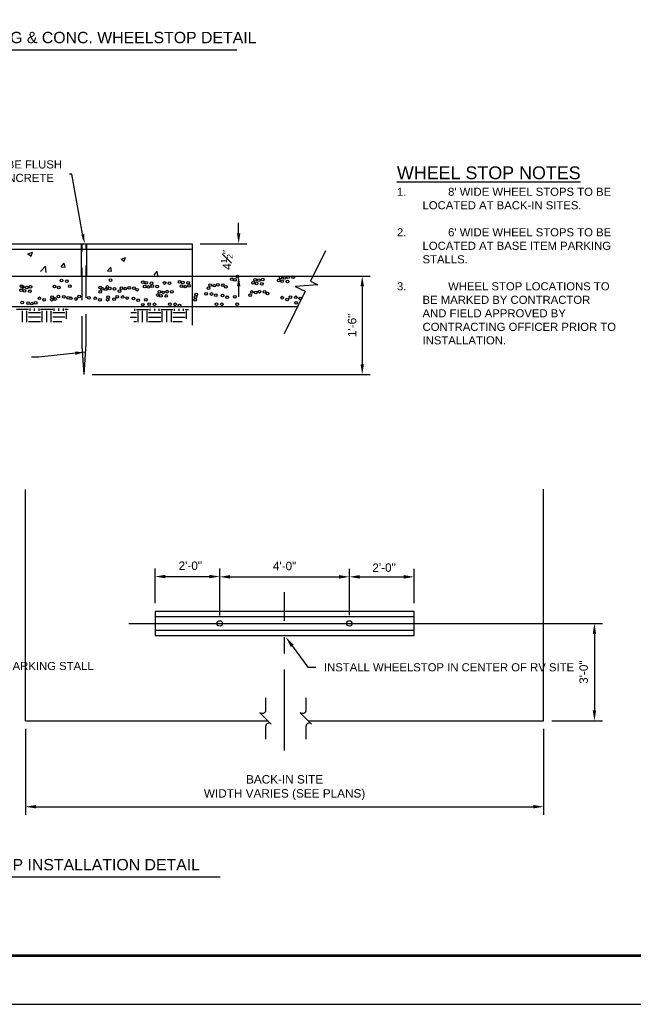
# Paper-space layout 'C6.0 DETAILS' of a CAD drawing. Header units: feet. Extents: x -24 to 101, y -3 to 30.
# Tile 5 of 29: x 28 to 38, y 0 to 15. Entities that reach past the tile are written whole.
import ezdxf
from ezdxf import colors
from ezdxf.entities.mleader import LeaderData, LeaderLine
from ezdxf.enums import TextEntityAlignment as Align
from ezdxf.math import Vec2, Vec3

# ---------------------------------------------------------------- set-up
doc = ezdxf.new("R2010")
doc.units = ezdxf.units.FT
doc.header["$MEASUREMENT"] = 0
doc.linetypes.add('CENTER', pattern=[2, 1.25, -0.25, 0.25, -0.25])
doc.linetypes.add('DASHED', pattern=[0.75, 0.5, -0.25])
for name, color, linetype in [('DASHED', 1, 'DASHED'), ('DIM', 2, 'Continuous'), ('G-BRDR', 7, 'Continuous'), ('G-BRDR-LINE-ST04', 64, 'Continuous'), ('G-BRDR-TEXT-ST01', 64, 'Continuous'), ('G-TEXT-ST02', 2, 'Continuous'), ('HATCH', 6, 'Continuous'), ('OBJECT', 4, 'Continuous'), ('PLATE', 7, 'Continuous'), ('TEXT', 7, 'Continuous'), ('Z-SYMS-GENL', 7, 'Continuous')]:
    doc.layers.add(name, color=color, linetype=linetype)
doc.styles.add('Arial Narrow Tlblk', font='ARIALN.TTF')
doc.styles.add('R-0', font='arial.ttf')
doc.styles.add('RomanS', font='arial.ttf')
doc.styles.get("Standard").update_dxf_attribs({"font": 'arial.ttf'})
doc.dimstyles.new('MS-12', dxfattribs={"dimscale": 12, "dimtxt": 0.13, "dimasz": 0.16, "dimexe": 0.125, "dimexo": 0.125, "dimgap": 0.09, "dimtad": 1, "dimdec": 1, "dimzin": 0, "dimdsep": 46, "dimlunit": 4, "dimtxsty": 'R-0', "dimcen": 0.09, "dimclrd": 2, "dimclre": 2, "dimclrt": 7, "dimadec": 0, "dimazin": 0, "dimtfac": 1, "dimtdec": 1, "dimtofl": 0, "dimtmove": 0, "dimatfit": 3, "dimfxl": 1, "dimtolj": 1, "dimtzin": 0, "dimarcsym": 0})
doc.dimstyles.new('MS-24', dxfattribs={"dimscale": 24, "dimtxt": 0.13, "dimasz": 0.16, "dimexe": 0.125, "dimexo": 0.125, "dimgap": 0.1, "dimtad": 1, "dimdec": 0, "dimzin": 3, "dimdsep": 46, "dimlunit": 4, "dimtxsty": 'RomanS', "dimcen": 0.26, "dimclrd": 2, "dimclre": 2, "dimclrt": 7, "dimadec": 0, "dimazin": 0, "dimtfac": 1, "dimtdec": 0, "dimtofl": 0, "dimtmove": 0, "dimatfit": 3, "dimfxl": 1, "dimtolj": 1, "dimtzin": 0, "dimarcsym": 0})

# ---------------------------------------------------------------- blocks, each defined once
blk = doc.blocks.new('USFS-BDR-CDI')
at = {"color": 0, "linetype": 'ByBlock', "lineweight": -2, "ltscale": 0.1}
blk.add_lwpolyline([(0, 0), (42, 0), (42, 30), (0, 30)], close=True, dxfattribs=at)
at = {"layer": 'G-BRDR-LINE-ST04', "const_width": 0.04}
blk.add_lwpolyline([(41.25, 0.75), (1.5, 0.75), (1.5, 29.25), (41.25, 29.25)], close=True, dxfattribs=at)
at = {"layer": 'G-BRDR-TEXT-ST01', "linetype": 'ByBlock', "lineweight": -2, "style": 'Arial Narrow Tlblk'}
for tag, height, p in [('REGION_NUMBER', 0.4, (39.625, 25.841)), ('REGION_NAME', 0.188, (39.625, 25.383)), ('DISTRICT_NAME', 0.13, (39.625, 6.391))]:
    blk.add_attdef(tag, text='', height=height, dxfattribs=at).set_placement(p, align=Align.CENTER)
for tag, p, height in [('REVISION_6', (38.7, 13.303), 0.12), ('REVISION_DATE6', (40.618, 13.326), 0.11), ('REVISION_5', (38.7, 12.853), 0.12), ('REVISION_DATE5', (40.618, 12.876), 0.11), ('SHT_TOTAL', (40.632, 0.911), 0.175), ('DATE', (38.051, 0.885), 0.15)]:
    blk.add_attdef(tag, p, '', height=height, dxfattribs=at)
for tag, height, p in [('REVISION_4', 0.12, (38.7, 12.403)), ('REVISION_DATE4', 0.11, (40.618, 12.426))]:
    blk.add_attdef(tag, text='', height=height, dxfattribs=at).set_placement(p, align=Align.BOTTOM_LEFT)
at = {"layer": 'G-BRDR-TEXT-ST01', "linetype": 'ByBlock', "lineweight": -2, "ltscale": 0.1, "style": 'Arial Narrow Tlblk'}
for tag, height, p in [('REVISION_3', 0.12, (38.7, 11.953)), ('REVISION_DATE3', 0.11, (40.618, 11.976)), ('REVISION_2', 0.12, (38.704, 11.497)), ('REVISION_DATE2', 0.11, (40.618, 11.526)), ('REVISION_1', 0.12, (38.7, 11.063)), ('REVISION_DATE1', 0.11, (40.618, 11.076))]:
    blk.add_attdef(tag, text='', height=height, dxfattribs=at).set_placement(p, align=Align.BOTTOM_LEFT)
at = {"layer": 'G-BRDR-TEXT-ST01', "linetype": 'ByBlock', "lineweight": -2, "flags": 104}
for tag, height, p in [('PROJECT_NAME', 0.22, (39.625, 9.782)), ('FOREST_NAME', 0.2, (39.625, 7.947))]:
    blk.add_attdef(tag, text='', height=height, dxfattribs=at).set_placement(p, align=Align.TOP_CENTER)
blk.add_attdef('DRAWING_TITLE', text='', height=0.22, dxfattribs=at).set_placement((39.625, 4.52), align=Align.MIDDLE_CENTER)
at = {"layer": 'G-BRDR-TEXT-ST01', "linetype": 'ByBlock', "lineweight": -2, "style": 'Arial Narrow Tlblk', "flags": 4}
for tag, height, p in [('ARCHIVE_NUMBER', 0.145, (38.07, 2.628)), ('DESIGNER', 0.15, (38.054, 2.007)), ('CHECKED', 0.15, (38.054, 1.407)), ('SHT_PAGE', 0.175, (39.835, 0.86))]:
    blk.add_attdef(tag, text='', height=height, dxfattribs=at).set_placement(p, align=Align.BOTTOM_LEFT)
at = {"layer": 'G-BRDR-TEXT-ST01', "linetype": 'ByBlock', "lineweight": -2, "style": 'Arial Narrow Tlblk', "width": 0.9, "flags": 4}
blk.add_attdef('SUB_SHEET', text='', height=0.5, dxfattribs=at).set_placement((40.239, 1.867), align=Align.MIDDLE_CENTER)
blk = doc.blocks.new('C_TBLK-PACTOLA_02403811')
at = {"layer": 'G-BRDR'}
blk.add_blockref('USFS-BDR-CDI', (0, 0), dxfattribs=at)
blk = doc.blocks.new('*D546')
at = {"layer": 'Defpoints', "color": 0, "transparency": 16777216}
for p in [(31.53, 6.599), (30.53, 6.063), (31.53, 5.875)]:
    blk.add_point(p, dxfattribs=at)
at = {"layer": 'DIM', "color": 2, "lineweight": -2, "transparency": 16777216}
for p, q in [((30.53, 6.188), (30.53, 6.724)), ((31.53, 6), (31.53, 6.724)), ((30.69, 6.599), (31.37, 6.599))]:
    blk.add_line(p, q, dxfattribs=at)
at = {"layer": 'DIM', "color": 2, "transparency": 16777216}
for points in [[(30.69, 6.626), (30.69, 6.573), (30.53, 6.599)], [(31.37, 6.626), (31.37, 6.573), (31.53, 6.599)]]:
    blk.add_solid(points, dxfattribs=at)
at = {"layer": 'DIM', "color": 7, "transparency": 16777216, "insert": (31.075, 6.766), "char_height": 0.13, "attachment_point": 5, "style": 'RomanS'}
blk.add_mtext('\\A1;2\'-0"', dxfattribs=at)
blk = doc.blocks.new('*D547')
at = {"layer": 'Defpoints', "color": 0, "transparency": 16777216}
for p in [(33.53, 6.595), (31.53, 5.875), (33.53, 5.877)]:
    blk.add_point(p, dxfattribs=at)
at = {"layer": 'DIM', "color": 2, "lineweight": -2, "transparency": 16777216}
for p, q in [((31.53, 6), (31.53, 6.72)), ((33.53, 6.002), (33.53, 6.72)), ((31.69, 6.595), (33.37, 6.595))]:
    blk.add_line(p, q, dxfattribs=at)
at = {"layer": 'DIM', "color": 2, "transparency": 16777216}
for points in [[(31.69, 6.622), (31.69, 6.568), (31.53, 6.595)], [(33.37, 6.622), (33.37, 6.568), (33.53, 6.595)]]:
    blk.add_solid(points, dxfattribs=at)
at = {"layer": 'DIM', "color": 7, "transparency": 16777216, "insert": (32.53, 6.761), "char_height": 0.13, "attachment_point": 5, "style": 'RomanS'}
blk.add_mtext('\\A1;4\'-0"', dxfattribs=at)
blk = doc.blocks.new('*D548')
at = {"layer": 'Defpoints', "color": 0, "transparency": 16777216}
for p in [(34.53, 6.595), (34.53, 6.063), (33.53, 5.877)]:
    blk.add_point(p, dxfattribs=at)
at = {"layer": 'DIM', "color": 2, "lineweight": -2, "transparency": 16777216}
for p, q in [((33.53, 6.002), (33.53, 6.72)), ((34.53, 6.188), (34.53, 6.72)), ((33.69, 6.595), (34.37, 6.595))]:
    blk.add_line(p, q, dxfattribs=at)
at = {"layer": 'DIM', "color": 2, "transparency": 16777216}
for points in [[(33.69, 6.622), (33.69, 6.568), (33.53, 6.595)], [(34.37, 6.622), (34.37, 6.568), (34.53, 6.595)]]:
    blk.add_solid(points, dxfattribs=at)
at = {"layer": 'DIM', "color": 7, "transparency": 16777216, "insert": (34.066, 6.736), "char_height": 0.13, "attachment_point": 5, "style": 'RomanS'}
blk.add_mtext('\\A1;2\'-0"', dxfattribs=at)
blk = doc.blocks.new('*D549')
at = {"layer": 'Defpoints', "color": 0, "transparency": 16777216}
for p in [(34.486, 5.875), (36.53, 4.375), (37.314, 4.375)]:
    blk.add_point(p, dxfattribs=at)
at = {"layer": 'DIM', "lineweight": -2, "transparency": 16777216}
for p, q in [((34.611, 5.875), (37.439, 5.875)), ((37.314, 5.715), (37.314, 4.535)), ((36.655, 4.375), (37.439, 4.375))]:
    blk.add_line(p, q, dxfattribs=at)
at = {"layer": 'DIM', "transparency": 16777216}
for points in [[(37.288, 5.715), (37.341, 5.715), (37.314, 5.875)], [(37.288, 4.535), (37.341, 4.535), (37.314, 4.375)]]:
    blk.add_solid(points, dxfattribs=at)
at = {"layer": 'DIM', "color": 7, "transparency": 16777216, "insert": (37.148, 5.125), "char_height": 0.13, "attachment_point": 5, "rotation": 90, "style": 'RomanS'}
blk.add_mtext('\\A1;3\'-0"', dxfattribs=at)
blk = doc.blocks.new('*D550')
at = {"layer": 'Defpoints', "color": 0, "transparency": 16777216}
for p in [(28.53, 4.375), (36.53, 4.375), (36.53, 3.048)]:
    blk.add_point(p, dxfattribs=at)
at = {"layer": 'DIM', "color": 2, "lineweight": -2, "transparency": 16777216}
for p, q in [((28.53, 4.25), (28.53, 2.923)), ((36.53, 4.25), (36.53, 2.923)), ((28.69, 3.048), (36.37, 3.048))]:
    blk.add_line(p, q, dxfattribs=at)
at = {"layer": 'DIM', "color": 2, "transparency": 16777216}
for points in [[(28.69, 3.075), (28.69, 3.022), (28.53, 3.048)], [(36.37, 3.075), (36.37, 3.022), (36.53, 3.048)]]:
    blk.add_solid(points, dxfattribs=at)
at = {"layer": 'DIM', "color": 7, "transparency": 16777216, "insert": (32.53, 3.343), "char_height": 0.13, "attachment_point": 5, "style": 'RomanS'}
blk.add_mtext('\\A1;BACK-IN SITE\\PWIDTH VARIES (SEE PLANS)', dxfattribs=at)
blk = doc.blocks.new('*D555')
at = {"layer": 'Defpoints', "color": 0, "transparency": 16777216}
for p in [(31.102, 11.735), (31.102, 11.235), (31.821, 11.235)]:
    blk.add_point(p, dxfattribs=at)
at = {"layer": 'DIM', "color": 2, "lineweight": -2, "transparency": 16777216}
for p, q in [((31.821, 11.895), (31.821, 12.055)), ((31.227, 11.735), (31.946, 11.735)), ((31.227, 11.235), (31.946, 11.235)), ((31.821, 11.075), (31.821, 10.915))]:
    blk.add_line(p, q, dxfattribs=at)
at = {"layer": 'DIM', "color": 2, "transparency": 16777216}
for points in [[(31.795, 11.895), (31.848, 11.895), (31.821, 11.735)], [(31.795, 11.075), (31.848, 11.075), (31.821, 11.235)]]:
    blk.add_solid(points, dxfattribs=at)
at = {"layer": 'DIM', "color": 7, "transparency": 16777216, "insert": (31.64, 11.485), "char_height": 0.13, "attachment_point": 5, "rotation": 90, "style": 'R-0'}
blk.add_mtext('\\A1;4{\\H0.7x;\\S1#2;}"', dxfattribs=at)
blk = doc.blocks.new('*D556')
at = {"layer": 'Defpoints', "color": 0, "transparency": 16777216}
for p in [(32.967, 11.235), (29.434, 9.715), (33.729, 9.715)]:
    blk.add_point(p, dxfattribs=at)
at = {"layer": 'DIM', "color": 2, "lineweight": -2, "transparency": 16777216}
for p, q in [((33.092, 11.235), (33.854, 11.235)), ((33.729, 11.075), (33.729, 9.875)), ((29.559, 9.715), (33.854, 9.715))]:
    blk.add_line(p, q, dxfattribs=at)
at = {"layer": 'DIM', "color": 2, "transparency": 16777216}
for points in [[(33.703, 11.075), (33.756, 11.075), (33.729, 11.235)], [(33.703, 9.875), (33.756, 9.875), (33.729, 9.715)]]:
    blk.add_solid(points, dxfattribs=at)
at = {"layer": 'DIM', "color": 7, "transparency": 16777216, "insert": (33.573, 10.475), "char_height": 0.13, "attachment_point": 5, "rotation": 90, "style": 'R-0'}
blk.add_mtext('\\A1;1\'-6"', dxfattribs=at)

psp = doc.layouts.new('C6.0 DETAILS')

# ---------------------------------------------------------------- linework, layer by layer
for p, q in [((23.1017, 11.6513), (31.1017, 11.6513)), ((33.1638, 11.6254), (32.9288, 11.1578)), ((33.0443, 11.1015), (32.6918, 11.0726)), ((32.9288, 11.1578), (33.0443, 11.1015)), ((32.848, 11.0003), (32.5239, 10.3466)), ((32.6918, 11.0726), (32.848, 11.0003))]:
    psp.add_line(p, q)
at = {"color": 0}
for p, q in [((28.5684, 11.5765), (28.6384, 11.6033)), ((28.5684, 11.5765), (28.6182, 11.5429)), ((28.6182, 11.5429), (28.6385, 11.6033)), ((29.0806, 11.3766), (29.1288, 11.4341)), ((29.1404, 11.3714), (29.1289, 11.4341)), ((30.0056, 11.4964), (30.0756, 11.5233)), ((30.0056, 11.4964), (30.0553, 11.4628)), ((30.0553, 11.4628), (30.0756, 11.5232)), ((28.7609, 11.3052), (28.8388, 11.3863)), ((28.8498, 11.2914), (28.8388, 11.3863)), ((29.0806, 11.3766), (29.1404, 11.3714)), ((29.7979, 11.3139), (29.8461, 11.3713)), ((29.7979, 11.3139), (29.8577, 11.3087)), ((29.8577, 11.3086), (29.8461, 11.3713)), ((30.5151, 11.2511), (30.5634, 11.3086)), ((30.5749, 11.2459), (30.5634, 11.3086)), ((28.3887, 10.7225), (28.5762, 10.7225)), ((28.4824, 10.525), (28.4824, 10.6991)), ((28.5527, 10.525), (28.5527, 10.6991)), ((28.5762, 10.6756), (28.7637, 10.6756)), ((28.5996, 10.6991), (28.5996, 10.7339)), ((28.6699, 10.6991), (28.6699, 10.7339)), ((28.7402, 10.6991), (28.7402, 10.7339)), ((28.7637, 10.7225), (28.9512, 10.7225)), ((28.7871, 10.525), (28.7871, 10.6991)), ((28.8574, 10.525), (28.8574, 10.6991)), ((28.9277, 10.525), (28.9277, 10.6991)), ((28.9512, 10.6756), (29.1387, 10.6756)), ((28.9746, 10.6991), (28.9746, 10.7339)), ((29.0449, 10.6991), (29.0449, 10.7339)), ((29.1152, 10.6991), (29.1152, 10.7339)), ((29.1387, 10.7225), (29.1904, 10.7225)), ((29.1621, 10.5754), (29.1621, 10.6991)), ((30.1587, 10.674), (30.2438, 10.674)), ((30.2203, 10.6975), (30.2203, 10.7324)), ((30.2438, 10.7209), (30.4313, 10.7209)), ((30.2672, 10.5255), (30.2672, 10.6975)), ((30.3375, 10.5234), (30.3375, 10.6975)), ((30.4078, 10.5234), (30.4078, 10.6975)), ((30.4313, 10.674), (30.6188, 10.674)), ((30.4547, 10.6975), (30.4547, 10.7324)), ((30.525, 10.6975), (30.525, 10.7324)), ((30.5953, 10.6975), (30.5953, 10.7324)), ((30.6188, 10.7209), (30.8063, 10.7209)), ((30.6422, 10.5234), (30.6422, 10.6975)), ((30.7125, 10.5234), (30.7125, 10.6975)), ((30.7828, 10.5234), (30.7828, 10.6975)), ((30.8063, 10.674), (30.9938, 10.674)), ((30.8297, 10.6975), (30.8297, 10.7324)), ((30.9, 10.6975), (30.9, 10.7324)), ((30.9703, 10.6975), (30.9703, 10.7324)), ((30.9938, 10.7209), (31.0455, 10.7209)), ((31.0172, 10.5738), (31.0172, 10.6975)), ((28.5762, 10.6053), (28.7637, 10.6053)), ((28.5762, 10.535), (28.7637, 10.535)), ((28.9512, 10.6053), (29.1387, 10.6053)), ((28.9512, 10.535), (29.0919, 10.535)), ((30.1445, 10.6037), (30.2438, 10.6037)), ((30.2034, 10.5334), (30.2438, 10.5334)), ((30.4313, 10.6037), (30.6188, 10.6037)), ((30.4313, 10.5334), (30.6188, 10.5334)), ((30.8063, 10.6037), (30.9938, 10.6037)), ((30.8063, 10.5334), (30.947, 10.5334))]:
    psp.add_line(p, q, dxfattribs=at)
at = {"color": 7}
for p, q in [((21.9046, 11.2347), (32.9737, 11.2347)), ((21.6739, 10.7678), (32.7429, 10.7678))]:
    psp.add_line(p, q, dxfattribs=at)
at = {"color": 2}
psp.add_line((33.5302, 5.8753), (33.5302, 5.8771), dxfattribs=at)
at = {"flags": 128}
psp.add_lwpolyline([(31.1017, 11.6821), (31.1017, 10.4802)], dxfattribs=at)
at = {"color": 2}
for centre in [(31.5302, 5.8753), (33.5302, 5.8753)]:
    psp.add_circle(centre, 0.0417, dxfattribs=at)
at = {"layer": 'DASHED', "linetype": 'DASHED'}
for p, q in [((29.3933, 11.2347), (29.3933, 11.7347)), ((29.4767, 11.2347), (29.4767, 11.7347))]:
    psp.add_line(p, q, dxfattribs=at)
at = {"layer": 'DASHED'}
for p, q in [((29.4038, 10.1146), (29.4038, 11.7347)), ((29.4663, 10.1497), (29.4663, 11.7347)), ((29.4338, 9.7146), (29.4663, 10.1829)), ((29.4338, 9.7146), (29.403, 10.1594))]:
    psp.add_line(p, q, dxfattribs=at)
at = {"layer": 'DIM', "color": 2}
psp.add_line((32.9737, 11.2347), (33.3376, 11.2338), dxfattribs=at)
at = {"layer": 'DIM', "linetype": 'CENTER'}
psp.add_line((32.5302, 3.9141), (32.5302, 6.36), dxfattribs=at)
at = {"layer": 'DIM', "color": 7}
for p, q in [((34.5302, 5.9771), (30.5302, 5.9771)), ((30.5302, 5.7735), (34.5302, 5.7735))]:
    psp.add_line(p, q, dxfattribs=at)
at = {"layer": 'DIM', "linetype": 'CENTER', "ltscale": 24}
psp.add_line((30.1244, 5.8753), (34.7544, 5.8753), dxfattribs=at)
at = {"layer": 'DIM', "color": 7}
psp.add_solid([(29.4367, 11.8836), (29.4431, 11.7419), (29.3911, 11.8739)], dxfattribs=at)
at = {"layer": 'HATCH'}
for centre in [(31.8013, 11.229), (28.4663, 11.0798), (28.6078, 11.0705), (28.9778, 11.0759), (29.0861, 11.1677), (29.1671, 11.1567), (29.2147, 11.0786), (29.8443, 11.171), (30.3429, 11.1423), (30.3701, 11.0738), (30.3932, 11.1301), (30.476, 11.1274), (30.4882, 11.0779), (30.5629, 11.0752), (30.6785, 11.1283), (30.7532, 11.1256), (30.9096, 11.1478), (30.9367, 11.0793), (30.9598, 11.1356), (30.9965, 11.0725), (31.0426, 11.1328), (31.0548, 11.0833), (31.3817, 11.0944), (31.4414, 11.0877), (31.4998, 11.0985), (31.5745, 11.0958), (31.6231, 11.071), (31.7144, 11.1883), (31.7646, 11.1761), (32.0468, 11.1311), (32.074, 11.1786), (32.0971, 11.1189), (32.1337, 11.1718), (32.1799, 11.1161), (32.1921, 11.1826), (32.4419, 11.1674), (32.4691, 11.2149), (32.4922, 11.1552), (32.5288, 11.2081), (32.575, 11.1525), (32.5872, 11.219), (32.6619, 11.2163), (28.4625, 11.019), (28.4897, 11.0665), (28.5128, 11.0068), (28.5494, 11.0597), (28.5956, 11.004), (29.0374, 10.9194), (29.0457, 11.0596), (29.1202, 10.9167), (29.3571, 10.9194), (29.6844, 11.0603), (29.6847, 10.9904), (29.7118, 11.0378), (29.7716, 11.0311), (29.794, 11.0672), (29.83, 11.0419), (29.9046, 11.0392), (29.9831, 11.001), (30.0102, 11.0485), (30.07, 11.0417), (30.1284, 11.0526), (30.203, 11.0498), (30.2517, 11.025), (30.4298, 11.067), (30.5709, 10.9431), (30.598, 10.9905), (30.6211, 10.9308), (30.6578, 10.9838), (30.7039, 10.9281), (30.7162, 10.9946), (30.7908, 10.9919), (31.164, 10.9523), (31.319, 10.9614), (31.3545, 11.047), (31.4018, 10.9587), (31.4697, 10.9424), (31.5698, 10.934), (31.9984, 10.9425), (32.0256, 10.99), (32.0853, 10.9832), (32.1437, 10.9941), (32.2184, 10.9914), (32.267, 10.9665), (28.4792, 10.8287), (28.5688, 10.8167), (28.6285, 10.8099), (28.6869, 10.8207), (28.7439, 10.8921), (28.8163, 10.8673), (28.9344, 10.8714), (28.9421, 10.9111), (28.9899, 10.8815), (29.1881, 10.9004), (29.2286, 10.8925), (29.3096, 10.8815), (29.5078, 10.9004), (29.608, 10.8921), (29.6804, 10.8673), (29.7985, 10.8714), (29.8062, 10.9111), (29.9, 10.8774), (29.9475, 10.9154), (30.0304, 10.9127), (30.0982, 10.8964), (30.1984, 10.8881), (30.2708, 10.8633), (30.3418, 10.7938), (30.3889, 10.8674), (30.4371, 10.8022), (30.5199, 10.7995), (30.7568, 10.8022), (30.8396, 10.7995), (30.9075, 10.7832), (31.1473, 10.8687), (31.1563, 10.9126), (31.4793, 10.8022), (31.5621, 10.7995), (31.6422, 10.9093), (31.7604, 10.9133), (31.799, 10.8022), (32.4947, 10.9023), (32.5718, 10.8726), (32.6193, 10.9106), (32.7022, 10.9079), (32.7067, 10.8231), (32.77, 10.8916)]:
    psp.add_circle(centre, 0.0208, dxfattribs=at)
at = {"layer": 'OBJECT', "color": 4}
for p, q in [((23.1017, 11.7347), (31.1017, 11.7347)), ((31.1017, 11.7347), (31.1017, 11.2347)), ((34.5302, 6.0628), (30.5302, 6.0628)), ((30.5302, 6.0628), (30.5302, 5.6878)), ((34.5302, 5.6878), (34.5302, 6.0628)), ((30.5302, 5.6878), (34.5302, 5.6878))]:
    psp.add_line(p, q, dxfattribs=at)
at = {"layer": 'OBJECT', "color": 3}
for p, q in [((28.5302, 4.3753), (28.5302, 7.9413)), ((36.5302, 4.3753), (36.5302, 7.948)), ((28.5302, 4.3753), (32.2721, 4.3753)), ((32.8951, 4.3753), (36.5302, 4.3753))]:
    psp.add_line(p, q, dxfattribs=at)
at = {"layer": 'TEXT', "flags": 128}
for points in [[(32.2367, 4.7307), (32.2367, 4.5357, -0.6681786), (32.1483, 4.4991), (32.3251, 4.3223, 0.6681786), (32.2367, 4.2857), (32.2367, 4.0907)], [(32.8597, 4.7307), (32.8597, 4.5357, -0.6681786), (32.7713, 4.4991), (32.948, 4.3223, 0.6681786), (32.8597, 4.2857), (32.8597, 4.0907)]]:
    psp.add_lwpolyline(points, format="xyb", dxfattribs=at)
at = {"layer": 'Z-SYMS-GENL', "color": 3, "linetype": 'Continuous'}
for p, q in [((25.4299, 14.7283), (31.795, 14.7283)), ((25.1688, 1.9671), (31.534, 1.9671))]:
    psp.add_line(p, q, dxfattribs=at)

# ---------------------------------------------------------------- block references
at = {"layer": 'G-TEXT-ST02'}
psp.add_blockref('C_TBLK-PACTOLA_02403811', (0, 0), dxfattribs=at)

# ---------------------------------------------------------------- texts
at = {"layer": 'TEXT', "ltscale": 0.75, "insert": (26.7948, 13.0206), "char_height": 0.125, "width": 2.298118, "attachment_point": 1, "style": 'R-0'}
psp.add_mtext('STEEL RODS TO BE FLUSH WITH TOP OF CONCRETE', dxfattribs=at)
at = {"layer": 'TEXT', "color": 3, "insert": (34.2652, 12.9277), "char_height": 0.1975, "width": 3.383252, "attachment_point": 1, "style": 'R-0'}
psp.add_mtext("{\\LWHEEL STOP NOTES\\P\\pxi-2,l2;\\H0.63291x;\\l\\C256;1.^I8' WIDE WHEEL STOPS TO BE LOCATED AT BACK-IN SITES.\\P\\pi0,l0;\\P\\pi-2,l2;2.^I6' WIDE WHEEL STOPS TO BE LOCATED AT BASE ITEM PARKING STALLS.\\P\\pi0,l0; \\P\\pi-2,l2;3.^IWHEEL STOP LOCATIONS TO BE MARKED BY CONTRACTOR AND FIELD APPROVED BY CONTRACTING OFFICER PRIOR TO INSTALLATION.}", dxfattribs=at)
at = {"layer": 'Z-SYMS-GENL', "color": 3, "linetype": 'Continuous', "style": 'R-0'}
for s, p in [('ACCESSIBLE PARKING & CONC. WHEELSTOP DETAIL', (25.7799, 14.9158)), ('CONCRETE WHEELSTOP INSTALLATION DETAIL', (25.5188, 2.1546))]:
    psp.add_text(s, height=0.175, dxfattribs=at).set_placement(p, align=Align.MIDDLE_LEFT)

# ---------------------------------------------------------------- dimensions: what is measured, and where the dimension line sits
at = {"layer": 'DIM'}
for base, p1, p2, text, dimstyle, override, picture, middle in [((31.8213, 11.2347), (31.1017, 11.7347), (31.1017, 11.2347), '4{\\H0.7x;\\S1#2;}"', 'MS-12', {"dimscale": 1, "dimlfac": 12}, '*D555', (31.64, 11.4847)), ((37.3145, 4.3753), (34.4863, 5.8753), (36.5302, 4.3753), '3\'-0"', 'MS-24', {"dimscale": 1, "dimlfac": 24.000001, "dimclrd": 256, "dimclre": 256}, '*D549', (37.1481, 5.1253))]:
    dim = psp.add_linear_dim(base=base, p1=p1, p2=p2, angle=90, text=text, dimstyle=dimstyle, override=override, dxfattribs=at)
    dim.commit()
    dim.dimension.update_dxf_attribs({"geometry": picture, "text_midpoint": middle})
dim = psp.add_linear_dim(base=(33.7292, 9.7146), p1=(32.9674, 11.2347), p2=(29.4338, 9.7146), angle=90, dimstyle='MS-12', override={"dimscale": 1, "dimlfac": 12}, dxfattribs=at)
dim.commit()
dim.dimension.update_dxf_attribs({"geometry": '*D556', "text_midpoint": (33.5728, 10.4746)})
for base, p1, p2, override, picture, middle in [((31.5302, 6.5994), (30.5302, 6.0628), (31.5302, 5.8753), {"dimscale": 1, "dimlfac": 24.000001}, '*D546', (31.0754, 6.5994)), ((34.5302, 6.5949), (33.5302, 5.8771), (34.5302, 6.0628), {"dimscale": 1, "dimlfac": 24.000001, "dimtmove": 1}, '*D548', (34.0661, 6.5692))]:
    dim = psp.add_linear_dim(base=base, p1=p1, p2=p2, text='2\'-0"', dimstyle='MS-24', override=override, dxfattribs=at)
    dim.commit()
    dim.dimension.update_dxf_attribs({"geometry": picture, "text_midpoint": middle, "dimtype": 160})
for base, p1, p2, text, override, picture, middle in [((33.5302, 6.5949), (31.5302, 5.8753), (33.5302, 5.8771), '4\'-0"', {"dimscale": 1, "dimlfac": 24.000001, "dimtmove": 1}, '*D547', (32.5302, 6.7613)), ((36.5302, 3.0484), (28.5302, 4.3753), (36.5302, 4.3753), 'BACK-IN SITE\\PWIDTH VARIES (SEE PLANS)', {"dimscale": 1, "dimlfac": 24.000001}, '*D550', (32.5302, 3.343))]:
    dim = psp.add_linear_dim(base=base, p1=p1, p2=p2, text=text, dimstyle='MS-24', override=override, dxfattribs=at)
    dim.commit()
    dim.dimension.update_dxf_attribs({"geometry": picture, "text_midpoint": middle})

# ---------------------------------------------------------------- leaders
psp.add_leader([(29.4469, 10.0611), (28.7374, 9.985), (28.6231, 9.985)], dimstyle='MS-12', override={"dimscale": 1, "dimasz": 0.15, "dimgap": 0.125, "dimtad": 0})
at = {"layer": 'PLATE'}
ml = psp.add_multileader_mtext('Standard', dxfattribs=at)
ml.set_content('', color=256)
ml.set_leader_properties()
ml.build(insert=Vec2(0, 0))
ml.multileader.update_dxf_attribs({"text_right_attachment_type": 6, "dogleg_length": 0.36, "arrow_head_size": 0.015})
ctx = ml.context
ctx.base_point, ctx.char_height, ctx.arrow_head_size, ctx.landing_gap_size, ctx.plane_origin = Vec3(29.2024, 12.8174), 0.015, 0.015, 0.0075, Vec3(29.4299, 11.7824)
ctx.right_attachment, ctx.text_align_type = 6, 2
notes = []
notes.append((ctx, [(0, (1, 1, 0), (29.2474, 12.8099), (-1, 0), 0.03, [(0, [(29.4299, 11.7824)], 0, [])])]))
ctx.mtext.insert, ctx.mtext.alignment, ctx.mtext.flow_direction = Vec3(29.2099, 12.8249), 3, 5
at = {"layer": 'TEXT'}
ml = psp.add_multileader_mtext('Standard', dxfattribs=at)
ml.set_content('**ISA PARKING SPACE SIGN\\P(PER MUTCD) CENTERED ON EACH\\PACCESSIBLE SPACE AS SHOWN.\\PCOORD. WITH PLAN & SEE SIGN\\PDETAILS THIS SHEET', color=256, style='R-0')
ml.set_leader_properties(color=256)
ml.build(insert=Vec2(0, 0))
ml.multileader.update_dxf_attribs({"text_right_attachment_type": 3, "dogleg_length": 0.00521, "arrow_head_size": 0.1719, "scale": 24})
ctx = ml.context
ctx.base_point, ctx.scale, ctx.char_height, ctx.arrow_head_size, ctx.landing_gap_size, ctx.plane_origin = Vec3(30.6788, 16.2784), 24, 0.125, 0.1719, 0.125, Vec3(24.2836, 23.6302)
ctx.right_attachment, ctx.text_align_type = 3, 2
notes.append((ctx, [(0, (1, 1, 0), (30.5538, 16.2784), (1, 0), 0.125, [(0, [(28.1017, 17.5123)], 0, [])])]))
ctx.mtext.insert, ctx.mtext.alignment, ctx.mtext.flow_direction = Vec3(33.7866, 16.3419), 3, 5
ml = psp.add_multileader_mtext('Standard', dxfattribs=at)
ml.set_content('INSTALL WHEELSTOP IN CENTER OF PARKING STALL', color=256, style='R-0')
ml.set_leader_properties(color=256)
ml.build(insert=Vec2(0, 0))
ml.multileader.update_dxf_attribs({"text_right_attachment_type": 3, "dogleg_length": 0.125, "arrow_head_size": 0.1719, "scale": 24})
ctx = ml.context
ctx.base_point, ctx.scale, ctx.char_height, ctx.arrow_head_size, ctx.landing_gap_size, ctx.plane_origin = Vec3(24.9077, 5.2195), 24, 0.125, 0.1719, 0.125, Vec3(24.4431, 5.6851)
ctx.right_attachment = 3
notes.append((ctx, [(0, (1, 1, 0), (24.7827, 5.2195), (1, 0), 0.125, [(0, [(24.4431, 5.6851)], 0, [])])]))
ctx.mtext.insert, ctx.mtext.width, ctx.mtext.flow_direction = Vec3(25.0327, 5.282), 2.031042, 5
ml = psp.add_multileader_mtext('Standard', dxfattribs=at)
ml.set_content('INSTALL WHEELSTOP IN CENTER OF RV SITE ', color=256, style='R-0')
ml.set_leader_properties(color=256)
ml.build(insert=Vec2(0, 0))
ml.multileader.update_dxf_attribs({"text_right_attachment_type": 3, "dogleg_length": 0.125, "arrow_head_size": 0.1719, "scale": 24})
ctx = ml.context
ctx.base_point, ctx.scale, ctx.char_height, ctx.arrow_head_size, ctx.landing_gap_size, ctx.plane_origin = Vec3(33.0135, 5.1996), 24, 0.125, 0.1719, 0.125, Vec3(32.5489, 5.6683)
ctx.right_attachment = 3
notes.append((ctx, [(0, (1, 1, 0), (32.8885, 5.1996), (1, 0), 0.125, [(0, [(32.5489, 5.6683)], 0, [])])]))
ctx.mtext.insert, ctx.mtext.width, ctx.mtext.defined_height, ctx.mtext.flow_direction = Vec3(33.1385, 5.2621), 2.816152, 1.4196, 5
ml = psp.add_multileader_mtext('Standard', dxfattribs=at)
ml.set_content('\\A1;1/2" EXPANSION JOINT FILLER. FILL TOP OF JOINT WITH PAVING GRAY COLOR JOINT SEALANT (UNLESS SPECIFIED OTHERWISE ON PLANS)', color=256, style='R-0')
ml.set_leader_properties(color=256)
ml.build(insert=Vec2(0, 0))
ml.multileader.update_dxf_attribs({"text_right_attachment_type": 3, "dogleg_length": 0.00521, "arrow_head_size": 0.1719, "scale": 24})
ctx = ml.context
ctx.base_point, ctx.scale, ctx.char_height, ctx.arrow_head_size, ctx.landing_gap_size, ctx.plane_origin = Vec3(11.0179, 3.917), 24, 0.125, 0.1719, 0.125, Vec3(9.2496, 3.1078)
ctx.right_attachment = 3
notes.append((ctx, [(1, (1, 1, 0), (10.8929, 3.917), (1, 0), 0.125, [(0, [(10.3341, 4.7166)], 0, [])])]))
ctx.mtext.insert, ctx.mtext.width, ctx.mtext.flow_direction = Vec3(11.1429, 3.9978), 2.282647, 5
for ctx, leaders in notes:
    for number, flags, end, landing, length, lines in leaders:
        leader = LeaderData()
        leader.index, (leader.has_last_leader_line, leader.has_dogleg_vector, leader.attachment_direction) = number, flags
        leader.last_leader_point, leader.dogleg_vector, leader.dogleg_length = Vec3(end), Vec3(landing), length
        for number, points, colour, breaks in lines:
            line = LeaderLine()
            line.index, line.vertices, line.color, line.breaks = number, Vec3.list(points), colors.encode_raw_color(colour), breaks
            leader.lines.append(line)
        ctx.leaders.append(leader)

doc.saveas('drawing.dxf')
